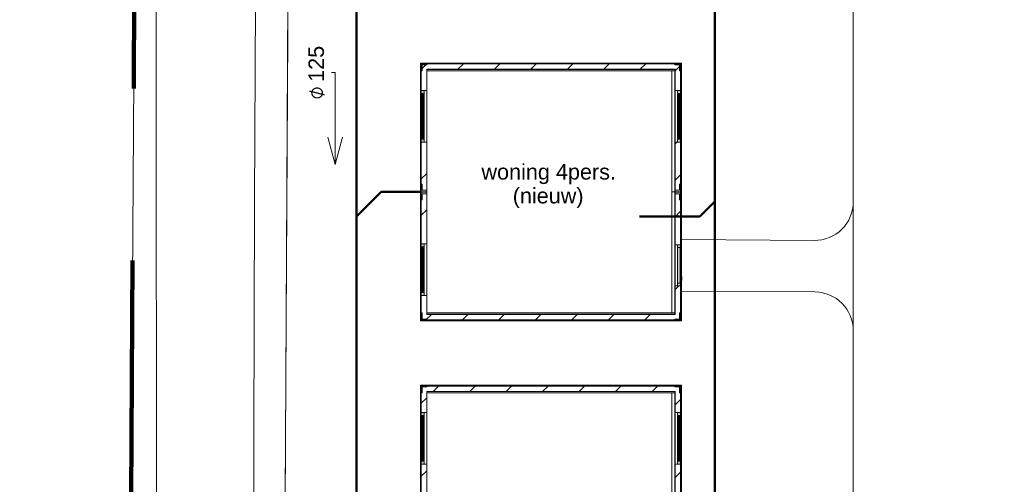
# Model space of a CAD drawing. Header units: millimetres. Extents: x -159785 to 90015, y -49332 to 203345.
# Tile 19 of 28: x -78339 to -55430, y 79508 to 90327. Entities that reach past the tile are written whole.
import ezdxf

# ---------------------------------------------------------------- set-up
doc = ezdxf.new("R2010")
doc.units = ezdxf.units.MM
doc.linetypes.add('ARC Dash', pattern=[4, 2, -2])
doc.linetypes.add('IMPORT-KG-PERCEEL-SO', pattern=[19000, 5500, -2000, 0, -2000, 5500, -2000, 0, -2000])
for name, color, linetype, lineweight in [('A--L$01A__Algemeen', 7, 'Continuous', 9), ('A--L23__Vloeren', 3, 'Continuous', 9), ('A--LD30__DetailPenMiddel', 3, 'Continuous', 9), ('A--T$01A__Algemeen', 1, 'Continuous', 13), ('B-WE-KG-GRENS_PERCEEL-G', 30, 'IMPORT-KG-PERCEEL-SO', 25), ('B-WE-OG-TERREIN_ERF-GV', 10, 'Continuous', 20), ('B-WE-OG-TERREIN_OEVER-GV', 10, 'Continuous', 20), ('B-WE-OG-WATER-GV', 4, 'Continuous', 20), ('Montfoort-BGT_aangepast_dwg', 8, 'Continuous', 9), ('Montfoort-KAD_aangepast_dwg', 8, 'Continuous', 9)]:
    doc.layers.add(name, color=color, linetype=linetype, lineweight=lineweight)
doc.styles.add('Arial', font='arial.ttf', dxfattribs={"height": 360})
doc.styles.add('Segoe UI Symbol', font='seguisym.ttf', dxfattribs={"height": 360})

# ---------------------------------------------------------------- blocks, each defined once
blk = doc.blocks.new('90_GM_unit 6x6m - 90_GM_unit 6x6m-V6-00 Riolering')
at = {"layer": 'A--L$01A__Algemeen'}
h = blk.add_hatch(color=256, dxfattribs=at)
h.paths.add_polyline_path([(6070, -6000), (6070, -5820), (6050, -5820), (6050, -5980), (5920, -5980), (5920, -6000), (6050, -6000)])
h.paths.add_polyline_path([(150, -6000), (150, -5980), (20, -5980), (20, -5820), (0, -5820), (0, -6000), (150, -6000)])
h.paths.add_polyline_path([(6050, -3183), (6070, -3183), (6070, -3003), (6050, -3003), (6050, -3183)])
h.paths.add_polyline_path([(20, -3183), (20, -3183), (20, -3003), (0, -3003), (0, -3183)])
h.paths.add_polyline_path([(6050, -2997), (6070, -2997), (6070, -2817), (6050, -2817), (6050, -2997)])
h.paths.add_polyline_path([(20, -2997), (20, -2997), (20, -2817), (0, -2817), (0, -2997)])
h.paths.add_polyline_path([(6070, -180), (6070, 0), (5920, 0), (5920, -20), (6050, -20), (6050, -180), (6065, -180)])
h.paths.add_polyline_path([(5, -180), (20, -180), (20, -20), (150, -20), (150, 0), (0, 0), (0, -180)])
h = blk.add_hatch(dxfattribs=at)
h.set_pattern_fill('FP_8', color=256, style=0, pattern_type=2)
h.set_pattern_definition([(45, (77426.33, -76806.34), (-424.264, 424.264), [])])
h.paths.add_polyline_path([(6050, -5980), (6050, -5190), (5925, -5190), (5925, -5855), (145, -5855), (145, -5410), (20, -5410), (20, -5980), (6050, -5980)])
h.paths.add_polyline_path([(6050, -4230), (6050, -1840), (5925, -1840), (5925, -4230)])
h.paths.add_polyline_path([(145, -4210), (145, -1840), (20, -1840), (20, -4210)])
h.paths.add_polyline_path([(6050, -640), (6050, -20), (20, -20), (20, -640), (145, -640), (145, -145), (5925, -145), (5925, -640), (6050, -640)])
h = blk.add_hatch(color=256, dxfattribs=at)
h.paths.add_polyline_path([(87, -5410), (87, -5410), (87, -5343), (20, -5343), (20, -5410), (43, -5410)])
h.paths.add_polyline_path([(87, -4844), (87, -4844), (87, -4777), (63, -4777), (63, -4844)])
h.paths.add_polyline_path([(43, -4844), (43, -4777), (20, -4777), (20, -4844)])
h.paths.add_polyline_path([(63, -4277), (87, -4277), (87, -4210), (20, -4210), (20, -4277), (43, -4277)])
h.paths.add_polyline_path([(87, -1840), (87, -1773), (20, -1773), (20, -1840), (63, -1840)])
h.paths.add_polyline_path([(20, -1840), (20, -1840), (20, -1773)])
h.paths.add_polyline_path([(87, -1274), (87, -1207), (63, -1207), (63, -1274)])
h.paths.add_polyline_path([(20, -1274), (43, -1274), (43, -1207), (20, -1207), (20, -1274)])
h.paths.add_polyline_path([(43, -707), (87, -707), (87, -640), (20, -640), (20, -707)])
h = blk.add_hatch(color=256, dxfattribs=at)
h.paths.add_polyline_path([(6050, -5190), (6050, -5123), (5983, -5123), (5983, -5190), (6040, -5190)])
h.paths.add_polyline_path([(6050, -4297), (6050, -4230), (5983, -4230), (5983, -4297), (6050, -4297)])
h.paths.add_polyline_path([(6050, -1840), (6050, -1840), (6050, -1773), (5983, -1773), (5983, -1840), (6026, -1840)])
h.paths.add_polyline_path([(6050, -1274), (6050, -1274), (6050, -1207), (6026, -1207), (6026, -1274)])
h.paths.add_polyline_path([(6006, -1274), (6006, -1207), (5983, -1207), (5983, -1274)])
h.paths.add_polyline_path([(6050, -707), (6050, -640), (5983, -640), (5983, -707), (6050, -707)])
blk.add_hatch(color=256, dxfattribs=at).paths.add_polyline_path([(6040, -5123), (6040, -4297), (5983, -4297), (5983, -5123)])
for p, q in [((150, 0), (0, 0)), ((0, 0), (0, -180)), ((0, -180), (0, -2817)), ((0, -180), (40, -180)), ((6050, -20), (20, -20)), ((20, -20), (20, -640)), ((40, -180), (40, -40)), ((40, -40), (150, -40)), ((145, -145), (145, -640)), ((5925, -145), (145, -145)), ((145, -640), (145, -145)), ((145, -145), (5925, -145)), ((5920, 0), (150, 0)), ((150, -40), (150, 0)), ((150, -640), (150, -150)), ((150, -150), (5920, -150)), ((150, -180), (5920, -180)), ((5850, -5820), (5850, -180)), ((6070, 0), (5920, 0)), ((5920, 0), (5920, -40)), ((5920, -40), (6030, -40)), ((5920, -150), (5920, -640)), ((5925, -640), (5925, -145)), ((5925, -145), (5925, -640)), ((6030, -40), (6030, -180)), ((6030, -180), (6070, -180)), ((6050, -640), (6050, -20)), ((6070, -180), (6070, 0)), ((6070, -2817), (6070, -180)), ((87, -640), (20, -640)), ((20, -640), (20, -707)), ((20, -640), (145, -640)), ((87, -707), (87, -640)), ((145, -640), (150, -640)), ((145, -1840), (145, -640)), ((145, -1840), (145, -640)), ((150, -640), (150, -1840)), ((5920, -640), (5925, -640)), ((5920, -1840), (5920, -640)), ((5925, -640), (5925, -1840)), ((5925, -640), (6050, -640)), ((5925, -640), (5925, -1840)), ((5983, -640), (5983, -707)), ((6050, -640), (5983, -640)), ((6050, -707), (6050, -640)), ((20, -707), (87, -707)), ((20, -1207), (20, -707)), ((63, -707), (43, -707)), ((43, -707), (43, -1773)), ((63, -1773), (63, -707)), ((87, -707), (87, -1207)), ((5983, -707), (6050, -707)), ((5983, -1207), (5983, -707)), ((6006, -707), (6006, -1773)), ((6026, -707), (6006, -707)), ((6026, -1773), (6026, -707)), ((6050, -707), (6050, -1207)), ((87, -1207), (20, -1207)), ((20, -1207), (20, -1274)), ((20, -1274), (87, -1274)), ((20, -1773), (20, -1274)), ((87, -1274), (87, -1207)), ((87, -1274), (87, -1773)), ((5983, -1207), (5983, -1274)), ((6050, -1207), (5983, -1207)), ((5983, -1274), (6050, -1274)), ((5983, -1773), (5983, -1274)), ((6050, -1274), (6050, -1207)), ((6050, -1274), (6050, -1773)), ((87, -1773), (20, -1773)), ((20, -1773), (20, -1840)), ((43, -1773), (63, -1773)), ((87, -1840), (87, -1773)), ((5983, -1773), (5983, -1840)), ((6050, -1773), (5983, -1773)), ((6006, -1773), (6026, -1773)), ((6050, -1840), (6050, -1773)), ((20, -1840), (87, -1840)), ((20, -1840), (20, -4210)), ((145, -1840), (20, -1840)), ((145, -1840), (145, -4210)), ((150, -1840), (145, -1840)), ((145, -4210), (145, -1840)), ((150, -4210), (150, -1840)), ((5925, -1840), (5920, -1840)), ((5920, -1840), (5920, -4230)), ((5925, -4230), (5925, -1840)), ((6050, -1840), (5925, -1840)), ((5925, -1840), (5925, -4230)), ((5983, -1840), (6050, -1840)), ((6050, -4230), (6050, -1840)), ((40, -2817), (0, -2817)), ((0, -2817), (0, -2997)), ((40, -2958), (40, -2817)), ((150, -2958), (40, -2958)), ((150, -2997), (150, -2958)), ((5920, -2958), (5920, -2997)), ((6030, -2958), (5920, -2958)), ((6070, -2817), (6030, -2817)), ((6030, -2817), (6030, -2958)), ((6070, -2997), (6070, -2817)), ((0, -2997), (0, -3003)), ((0, -2997), (150, -2997)), ((150, -3003), (0, -3003)), ((0, -3003), (0, -3183)), ((0, -3183), (0, -5820)), ((0, -3183), (40, -3183)), ((40, -3183), (40, -3043)), ((40, -3043), (150, -3043)), ((150, -3043), (150, -3003)), ((5920, -2997), (6070, -2997)), ((6070, -3003), (5920, -3003)), ((5920, -3003), (5920, -3043)), ((5920, -3043), (6030, -3043)), ((6030, -3043), (6030, -3183)), ((6030, -3183), (6070, -3183)), ((6070, -3003), (6070, -2997)), ((6070, -3183), (6070, -3003)), ((6070, -4973), (6070, -3183)), ((87, -4210), (20, -4210)), ((20, -4210), (20, -4277)), ((20, -4210), (145, -4210)), ((20, -4277), (87, -4277)), ((20, -4777), (20, -4277)), ((63, -4277), (43, -4277)), ((43, -4277), (43, -5343)), ((63, -5343), (63, -4277)), ((87, -4277), (87, -4210)), ((87, -4277), (87, -4777)), ((145, -4210), (150, -4210)), ((145, -5410), (145, -4210)), ((145, -5410), (145, -4210)), ((150, -4210), (150, -5410)), ((5920, -4230), (5925, -4230)), ((5920, -5190), (5920, -4230)), ((5920, -4230), (5920, -5190)), ((5925, -4230), (5925, -5190)), ((5925, -4230), (6050, -4230)), ((5925, -4230), (5925, -5190)), ((5983, -4230), (5983, -4297)), ((6050, -4230), (5983, -4230)), ((6040, -4297), (5983, -4297)), ((5983, -4297), (5983, -5123)), ((5983, -4297), (6050, -4297)), ((6040, -5123), (6040, -4297)), ((6050, -4297), (6050, -4230)), ((6050, -4297), (6050, -5049)), ((87, -4777), (20, -4777)), ((20, -4777), (20, -4844)), ((87, -4844), (87, -4777)), ((20, -4844), (87, -4844)), ((20, -5343), (20, -4844)), ((87, -4844), (87, -5343)), ((6063, -4973), (6063, -5058)), ((6078, -4973), (6063, -4973)), ((6078, -5058), (6078, -4973)), ((5925, -5190), (5920, -5190)), ((5920, -5190), (5920, -5850)), ((5925, -5855), (5925, -5190)), ((6050, -5190), (5925, -5190)), ((5925, -5190), (5925, -5855)), ((5983, -5123), (6040, -5123)), ((5983, -5123), (5983, -5190)), ((6050, -5123), (5983, -5123)), ((5983, -5190), (6050, -5190)), ((6050, -5048), (6040, -5048)), ((6040, -5098), (6050, -5098)), ((6050, -5098), (6050, -5048)), ((6050, -5049), (6050, -5048)), ((6055, -5066), (6050, -5066)), ((6050, -5081), (6055, -5081)), ((6050, -5098), (6050, -5097)), ((6050, -5097), (6050, -5123)), ((6050, -5190), (6050, -5123)), ((6050, -5980), (6050, -5190)), ((6070, -5062), (6070, -5058)), ((6070, -5820), (6070, -5068)), ((87, -5343), (20, -5343)), ((20, -5343), (20, -5410)), ((20, -5410), (87, -5410)), ((145, -5410), (20, -5410)), ((20, -5410), (20, -5980)), ((43, -5343), (63, -5343)), ((87, -5410), (87, -5343)), ((145, -5410), (145, -5855)), ((150, -5410), (145, -5410)), ((145, -5855), (145, -5410)), ((150, -5850), (150, -5410)), ((40, -5820), (0, -5820)), ((0, -5820), (0, -6000)), ((40, -5960), (40, -5820)), ((145, -5855), (5925, -5855)), ((5925, -5855), (145, -5855)), ((5920, -5820), (150, -5820)), ((5920, -5850), (150, -5850)), ((6070, -5820), (6030, -5820)), ((6030, -5820), (6030, -5960)), ((6070, -6000), (6070, -5820)), ((0, -6000), (150, -6000)), ((20, -5980), (6050, -5980)), ((150, -5960), (40, -5960)), ((150, -6000), (150, -5960)), ((150, -6000), (5920, -6000)), ((5920, -5960), (5920, -6000)), ((6030, -5960), (5920, -5960)), ((5920, -6000), (6070, -6000))]:
    blk.add_line(p, q, dxfattribs=at)
at = {"layer": 'A--L$01A__Algemeen', "linetype": 'ARC Dash'}
blk.add_line((5850, -3000), (5920, -3000), dxfattribs=at)
at = {"layer": 'A--L$01A__Algemeen', "flags": 128}
for points in [[(6055, -5081), (6056, -5081), (6057, -5081), (6058, -5080), (6059, -5080), (6060, -5080), (6061, -5080), (6061, -5080), (6062, -5079), (6063, -5079), (6064, -5079), (6065, -5078), (6066, -5078), (6066, -5078), (6067, -5077), (6068, -5077), (6069, -5076), (6069, -5076), (6070, -5075), (6071, -5074), (6071, -5074), (6072, -5073), (6073, -5072), (6073, -5072), (6074, -5071), (6074, -5070), (6075, -5069), (6075, -5069), (6075, -5068), (6076, -5067), (6076, -5066), (6077, -5065), (6077, -5065), (6077, -5064), (6077, -5063), (6077, -5062), (6078, -5061), (6078, -5060), (6078, -5059), (6078, -5058), (6078, -5058)], [(6063, -5058), (6063, -5058), (6063, -5059), (6063, -5059), (6063, -5059), (6063, -5060), (6063, -5060), (6062, -5060), (6062, -5060), (6062, -5061), (6062, -5061), (6062, -5061), (6062, -5062), (6062, -5062), (6062, -5062), (6061, -5062), (6061, -5063), (6061, -5063), (6061, -5063), (6061, -5063), (6060, -5063), (6060, -5064), (6060, -5064), (6060, -5064), (6060, -5064), (6059, -5064), (6059, -5065), (6059, -5065), (6059, -5065), (6058, -5065), (6058, -5065), (6058, -5065), (6057, -5065), (6057, -5065), (6057, -5065), (6057, -5065), (6056, -5066), (6056, -5066), (6056, -5066), (6055, -5066), (6055, -5066)]]:
    blk.add_lwpolyline(points, dxfattribs=at)
blk = doc.blocks.new('90_GM_unit 6x6m - 90_GM_unit 6x6m-V7-00 Riolering')
at = {"layer": 'A--L$01A__Algemeen'}
h = blk.add_hatch(color=256, dxfattribs=at)
h.paths.add_polyline_path([(6050, -6000), (6070, -6000), (6070, -5820), (6050, -5820), (6050, -5980), (5920, -5980), (5920, -6000), (6030, -6000)])
h.paths.add_polyline_path([(150, -6000), (150, -5980), (20, -5980), (20, -5820), (0, -5820), (0, -6000), (145, -6000)])
h.paths.add_polyline_path([(6070, -3183), (6070, -3183), (6070, -3003), (6050, -3003), (6050, -3183)])
h.paths.add_polyline_path([(20, -3183), (20, -3183), (20, -3003), (0, -3003), (0, -3183)])
h.paths.add_polyline_path([(6070, -2997), (6070, -2817), (6050, -2817), (6050, -2997), (6070, -2997)])
h.paths.add_polyline_path([(20, -2997), (20, -2817), (0, -2817), (0, -2997), (20, -2997)])
h.paths.add_polyline_path([(6070, -180), (6070, 0), (5920, 0), (5920, -20), (6050, -20), (6050, -180), (6065, -180)])
h.paths.add_polyline_path([(20, -180), (20, -180), (20, -20), (150, -20), (150, 0), (0, 0), (0, -180), (5, -180)])
h = blk.add_hatch(dxfattribs=at)
h.set_pattern_fill('FP_9', color=256, style=0, pattern_type=2)
h.set_pattern_definition([(45, (77426.33, -84306.34), (-424.264, 424.264), [])])
h.paths.add_polyline_path([(6050, -5980), (6050, -5190), (5925, -5190), (5925, -5855), (145, -5855), (145, -5410), (20, -5410), (20, -5980), (5850, -5980)])
h.paths.add_polyline_path([(6050, -4230), (6050, -1840), (5925, -1840), (5925, -4230)])
h.paths.add_polyline_path([(145, -4210), (145, -1840), (20, -1840), (20, -4210)])
h.paths.add_polyline_path([(6050, -640), (6050, -20), (20, -20), (20, -640), (145, -640), (145, -145), (5925, -145), (5925, -640), (6050, -640)])
h = blk.add_hatch(color=256, dxfattribs=at)
h.paths.add_polyline_path([(87, -5410), (87, -5410), (87, -5343), (20, -5343), (20, -5410), (43, -5410)])
h.paths.add_polyline_path([(87, -4844), (87, -4844), (87, -4777), (63, -4777), (63, -4844)])
h.paths.add_polyline_path([(20, -4844), (43, -4844), (43, -4777), (20, -4777)])
h.paths.add_polyline_path([(43, -4277), (87, -4277), (87, -4210), (20, -4210), (20, -4277), (43, -4277)])
h.paths.add_polyline_path([(87, -1840), (87, -1773), (20, -1773), (20, -1840), (63, -1840)])
h.paths.add_polyline_path([(87, -1274), (87, -1207), (63, -1207), (63, -1274)])
h.paths.add_polyline_path([(43, -1274), (43, -1207), (20, -1207), (20, -1274)])
h.paths.add_polyline_path([(63, -707), (87, -707), (87, -640), (20, -640), (20, -707), (43, -707)])
h = blk.add_hatch(color=256, dxfattribs=at)
h.paths.add_polyline_path([(6050, -5190), (6050, -5123), (5983, -5123), (5983, -5190), (6040, -5190)])
h.paths.add_polyline_path([(6050, -4297), (6050, -4230), (5983, -4230), (5983, -4297), (6040, -4297)])
h.paths.add_polyline_path([(6050, -1840), (6050, -1773), (5983, -1773), (5983, -1840), (6050, -1840)])
h.paths.add_polyline_path([(6050, -1274), (6050, -1274), (6050, -1207), (6026, -1207), (6026, -1274)])
h.paths.add_polyline_path([(6006, -1274), (6006, -1207), (5983, -1207), (5983, -1274)])
h.paths.add_polyline_path([(6050, -707), (6050, -640), (5983, -640), (5983, -707), (6050, -707)])
blk.add_hatch(color=256, dxfattribs=at).paths.add_polyline_path([(6040, -5123), (6040, -4297), (5983, -4297), (5983, -5123)])
for p, q in [((150, 0), (0, 0)), ((0, 0), (0, -180)), ((0, -180), (0, -2817)), ((0, -180), (40, -180)), ((6050, -20), (20, -20)), ((20, -20), (20, -640)), ((40, -180), (40, -40)), ((40, -40), (150, -40)), ((145, -145), (145, -640)), ((5925, -145), (145, -145)), ((145, -640), (145, -145)), ((145, -145), (5925, -145)), ((5920, 0), (150, 0)), ((150, -40), (150, 0)), ((150, -640), (150, -150)), ((150, -150), (5920, -150)), ((150, -180), (5920, -180)), ((5850, -5820), (5850, -180)), ((6070, 0), (5920, 0)), ((5920, 0), (5920, -40)), ((5920, -40), (6030, -40)), ((5920, -150), (5920, -640)), ((5925, -640), (5925, -145)), ((5925, -145), (5925, -640)), ((6030, -40), (6030, -180)), ((6030, -180), (6070, -180)), ((6050, -640), (6050, -20)), ((6070, -180), (6070, 0)), ((6070, -2817), (6070, -180)), ((87, -640), (20, -640)), ((20, -640), (20, -707)), ((20, -640), (145, -640)), ((87, -707), (87, -640)), ((145, -640), (150, -640)), ((145, -1840), (145, -640)), ((145, -1840), (145, -640)), ((150, -640), (150, -1840)), ((5920, -640), (5925, -640)), ((5920, -1840), (5920, -640)), ((5925, -640), (5925, -1840)), ((5925, -640), (6050, -640)), ((5925, -640), (5925, -1840)), ((5983, -640), (5983, -707)), ((6050, -640), (5983, -640)), ((6050, -707), (6050, -640)), ((20, -707), (87, -707)), ((20, -1207), (20, -707)), ((63, -707), (43, -707)), ((43, -707), (43, -1773)), ((63, -1773), (63, -707)), ((87, -707), (87, -1207)), ((5983, -707), (6050, -707)), ((5983, -1207), (5983, -707)), ((6006, -707), (6006, -1773)), ((6026, -707), (6006, -707)), ((6026, -1773), (6026, -707)), ((6050, -707), (6050, -1207)), ((87, -1207), (20, -1207)), ((20, -1207), (20, -1274)), ((20, -1274), (87, -1274)), ((20, -1773), (20, -1274)), ((87, -1274), (87, -1207)), ((87, -1274), (87, -1773)), ((5983, -1207), (5983, -1274)), ((6050, -1207), (5983, -1207)), ((5983, -1274), (6050, -1274)), ((5983, -1773), (5983, -1274)), ((6050, -1274), (6050, -1207)), ((6050, -1274), (6050, -1773)), ((87, -1773), (20, -1773)), ((20, -1773), (20, -1840)), ((43, -1773), (63, -1773)), ((87, -1840), (87, -1773)), ((5983, -1773), (5983, -1840)), ((6050, -1773), (5983, -1773)), ((6006, -1773), (6026, -1773)), ((6050, -1840), (6050, -1773)), ((20, -1840), (87, -1840)), ((20, -1840), (20, -4210)), ((145, -1840), (20, -1840)), ((145, -1840), (145, -4210)), ((150, -1840), (145, -1840)), ((145, -4210), (145, -1840)), ((150, -4210), (150, -1840)), ((5925, -1840), (5920, -1840)), ((5920, -1840), (5920, -4230)), ((5925, -4230), (5925, -1840)), ((6050, -1840), (5925, -1840)), ((5925, -1840), (5925, -4230)), ((5983, -1840), (6050, -1840)), ((6050, -4230), (6050, -1840)), ((40, -2817), (0, -2817)), ((0, -2817), (0, -2997)), ((40, -2958), (40, -2817)), ((150, -2958), (40, -2958)), ((150, -2997), (150, -2958)), ((5920, -2958), (5920, -2997)), ((6030, -2958), (5920, -2958)), ((6070, -2817), (6030, -2817)), ((6030, -2817), (6030, -2958)), ((6070, -2997), (6070, -2817)), ((0, -2997), (0, -3003)), ((0, -2997), (150, -2997)), ((150, -3003), (0, -3003)), ((0, -3003), (0, -3183)), ((0, -3183), (0, -5820)), ((0, -3183), (40, -3183)), ((40, -3183), (40, -3043)), ((40, -3043), (150, -3043)), ((150, -3043), (150, -3003)), ((5920, -2997), (6070, -2997)), ((6070, -3003), (5920, -3003)), ((5920, -3003), (5920, -3043)), ((5920, -3043), (6030, -3043)), ((6030, -3043), (6030, -3183)), ((6030, -3183), (6070, -3183)), ((6070, -3003), (6070, -2997)), ((6070, -3183), (6070, -3003)), ((6070, -4973), (6070, -3183)), ((87, -4210), (20, -4210)), ((20, -4210), (20, -4277)), ((20, -4210), (145, -4210)), ((20, -4277), (87, -4277)), ((20, -4777), (20, -4277)), ((63, -4277), (43, -4277)), ((43, -4277), (43, -5343)), ((63, -5343), (63, -4277)), ((87, -4277), (87, -4210)), ((87, -4277), (87, -4777)), ((145, -4210), (150, -4210)), ((145, -5410), (145, -4210)), ((145, -5410), (145, -4210)), ((150, -4210), (150, -5410)), ((5920, -4230), (5925, -4230)), ((5920, -5190), (5920, -4230)), ((5920, -4230), (5920, -5190)), ((5925, -4230), (5925, -5190)), ((5925, -4230), (6050, -4230)), ((5925, -4230), (5925, -5190)), ((5983, -4230), (5983, -4297)), ((6050, -4230), (5983, -4230)), ((6040, -4297), (5983, -4297)), ((5983, -4297), (5983, -5123)), ((5983, -4297), (6050, -4297)), ((6040, -5123), (6040, -4297)), ((6050, -4297), (6050, -4230)), ((6050, -4297), (6050, -5049)), ((87, -4777), (20, -4777)), ((20, -4777), (20, -4844)), ((87, -4844), (87, -4777)), ((20, -4844), (87, -4844)), ((20, -5343), (20, -4844)), ((87, -4844), (87, -5343)), ((6063, -4973), (6063, -5058)), ((6078, -4973), (6063, -4973)), ((6078, -5058), (6078, -4973)), ((5925, -5190), (5920, -5190)), ((5920, -5190), (5920, -5850)), ((5925, -5855), (5925, -5190)), ((6050, -5190), (5925, -5190)), ((5925, -5190), (5925, -5855)), ((5983, -5123), (6040, -5123)), ((5983, -5123), (5983, -5190)), ((6050, -5123), (5983, -5123)), ((5983, -5190), (6050, -5190)), ((6050, -5048), (6040, -5048)), ((6040, -5098), (6050, -5098)), ((6050, -5098), (6050, -5048)), ((6050, -5049), (6050, -5048)), ((6055, -5066), (6050, -5066)), ((6050, -5081), (6055, -5081)), ((6050, -5098), (6050, -5097)), ((6050, -5097), (6050, -5123)), ((6050, -5190), (6050, -5123)), ((6050, -5980), (6050, -5190)), ((6070, -5062), (6070, -5058)), ((6070, -5820), (6070, -5068)), ((87, -5343), (20, -5343)), ((20, -5343), (20, -5410)), ((20, -5410), (87, -5410)), ((145, -5410), (20, -5410)), ((20, -5410), (20, -5980)), ((43, -5343), (63, -5343)), ((87, -5410), (87, -5343)), ((145, -5410), (145, -5855)), ((150, -5410), (145, -5410)), ((145, -5855), (145, -5410)), ((150, -5850), (150, -5410)), ((40, -5820), (0, -5820)), ((0, -5820), (0, -6000)), ((40, -5960), (40, -5820)), ((145, -5855), (5925, -5855)), ((5925, -5855), (145, -5855)), ((5920, -5820), (150, -5820)), ((5920, -5850), (150, -5850)), ((6070, -5820), (6030, -5820)), ((6030, -5820), (6030, -5960)), ((6070, -6000), (6070, -5820)), ((0, -6000), (150, -6000)), ((20, -5980), (6050, -5980)), ((150, -5960), (40, -5960)), ((150, -6000), (150, -5960)), ((150, -6000), (5920, -6000)), ((5920, -5960), (5920, -6000)), ((6030, -5960), (5920, -5960)), ((5920, -6000), (6070, -6000))]:
    blk.add_line(p, q, dxfattribs=at)
at = {"layer": 'A--L$01A__Algemeen', "linetype": 'ARC Dash'}
blk.add_line((5850, -3000), (5920, -3000), dxfattribs=at)
at = {"layer": 'A--L$01A__Algemeen', "flags": 128}
for points in [[(6055, -5081), (6056, -5081), (6057, -5081), (6058, -5080), (6059, -5080), (6060, -5080), (6061, -5080), (6061, -5080), (6062, -5079), (6063, -5079), (6064, -5079), (6065, -5078), (6066, -5078), (6066, -5078), (6067, -5077), (6068, -5077), (6069, -5076), (6069, -5076), (6070, -5075), (6071, -5074), (6071, -5074), (6072, -5073), (6073, -5072), (6073, -5072), (6074, -5071), (6074, -5070), (6075, -5069), (6075, -5069), (6075, -5068), (6076, -5067), (6076, -5066), (6077, -5065), (6077, -5065), (6077, -5064), (6077, -5063), (6077, -5062), (6078, -5061), (6078, -5060), (6078, -5059), (6078, -5058), (6078, -5058)], [(6063, -5058), (6063, -5058), (6063, -5059), (6063, -5059), (6063, -5059), (6063, -5060), (6063, -5060), (6062, -5060), (6062, -5060), (6062, -5061), (6062, -5061), (6062, -5061), (6062, -5062), (6062, -5062), (6062, -5062), (6061, -5062), (6061, -5063), (6061, -5063), (6061, -5063), (6061, -5063), (6060, -5063), (6060, -5064), (6060, -5064), (6060, -5064), (6060, -5064), (6059, -5064), (6059, -5065), (6059, -5065), (6059, -5065), (6058, -5065), (6058, -5065), (6058, -5065), (6057, -5065), (6057, -5065), (6057, -5065), (6057, -5065), (6056, -5066), (6056, -5066), (6056, -5066), (6055, -5066), (6055, -5066)]]:
    blk.add_lwpolyline(points, dxfattribs=at)
blk = doc.blocks.new('Montfoort-KAD_aangepast_dwg-2079012-00 Riolering')
at = {"layer": 'B-WE-KG-GRENS_PERCEEL-G', "color": 20, "lineweight": 100, "flags": 128}
blk.add_lwpolyline([(-54285, 153418), (-55121, 152643), (-56742, 151141), (-60451, 147523), (-62949, 145117), (-63097, 144973), (-91309, 117039), (-90222, 108700), (-90008, 106964), (-83170, 51422), (-82081, 43335), (-80077, 30077), (-78589, 20148), (-76974, 9625), (-75169, -1908), (-73238, -15841), (-70282, -12213), (-66702, -7763), (-63538, -3908), (-56897, 4253), (-54317, 7093), (-51377, 10773), (-51100, 11080), (-48630, 13817), (-47857, 14673), (-45963, 16825), (-37797, 27733), (-28337, 41693), (-19585, 55036), (-15717, 60933), (-14653, 62720), (-12776, 65185), (-11197, 67645), (-9510, 70144), (-6867, 74129), (-5100, 76362), (543, 86853), (970, 87669), (5719, 96087), (15523, 114613), (21843, 126333), (23502, 129584), (27859, 138119)], dxfattribs=at)
blk = doc.blocks.new('Montfoort-BGT_aangepast_dwg-2210655-00 Riolering')
at = {"layer": 'B-WE-OG-TERREIN_ERF-GV', "color": 8, "lineweight": 9, "flags": 128}
blk.add_lwpolyline([(105718, -169328), (124124, -164200), (136828, -213470), (138601, -212978), (140024, -212549), (138746, -206813), (131371, -178112), (124707, -153795), (121964, -143377), (104969, -165879)], close=True, dxfattribs=at)
blk.add_lwpolyline([(128431, -152387), (142223, -205881), (149664, -234394), (152660, -245599), (154970, -253965)], dxfattribs=at)
at = {"layer": 'B-WE-OG-TERREIN_OEVER-GV', "color": 8, "lineweight": 9, "flags": 128}
for points in [[(154970, -253965), (152660, -245599), (149664, -234394), (142223, -205881), (128431, -152387)], [(127708, -152660), (135410, -182455), (141670, -206459), (154195, -253976)], [(156528, -271374), (153054, -258874), (149945, -247548), (142203, -217087), (125360, -153422)], [(124707, -153795), (131371, -178112), (138746, -206813), (140024, -212549), (146478, -241534), (147607, -245627), (154126, -271705)]]:
    blk.add_lwpolyline(points, dxfattribs=at)
at = {"layer": 'B-WE-OG-WATER-GV', "color": 8, "lineweight": 9, "flags": 128}
for points in [[(154195, -253976), (141670, -206459), (135410, -182455), (127708, -152660)], [(125360, -153422), (142203, -217087), (149945, -247548), (153054, -258874), (156528, -271374)]]:
    blk.add_lwpolyline(points, dxfattribs=at)

msp = doc.modelspace()

# ---------------------------------------------------------------- linework, layer by layer
at = {"layer": 'A--L23__Vloeren', "color": 9}
for p, q in [((-71948, 116952), (-72263, 61709)), ((-58944, 56087), (-58944, 93626)), ((-58944, 30047), (-58944, 93626)), ((-58944, 86087), (-58944, 83087)), ((-62944, 84344), (-62944, 85206)), ((-62944, 85206), (-59850, 85187)), ((-62944, 84254), (-62944, 84259)), ((-62944, 84006), (-62944, 84248)), ((-59838, 83987), (-62944, 84006))]:
    msp.add_line(p, q, dxfattribs=at)
for centre, start, end in [((-59844, 86087), 269.6424, 359.9997), ((-59844, 86087), 269.6424, 359.9997), ((-59844, 83087), 359.9997, 89.6424), ((-59844, 83087), 359.9997, 89.6424)]:
    msp.add_arc(centre, 900, start, end, dxfattribs=at)
at = {"layer": 'A--LD30__DetailPenMiddel', "lineweight": 50}
for p, q in [((-70503, 98945), (-70503, 71943)), ((-62162, 97350), (-62162, 33596)), ((-69926, 86319), (-70503, 85743)), ((-69014, 86319), (-69926, 86319)), ((-62515, 85743), (-62162, 86096)), ((-63915, 85743), (-62515, 85743))]:
    msp.add_line(p, q, dxfattribs=at)
at = {"layer": 'A--T$01A__Algemeen', "color": 50}
for p, q in [((-71002, 89098), (-71087, 89098)), ((-71002, 86953), (-71002, 89098)), ((-71002, 86953), (-71172, 87588)), ((-71002, 86953), (-70832, 87588))]:
    msp.add_line(p, q, dxfattribs=at)

# ---------------------------------------------------------------- block references
at = {"layer": 'A--L$01A__Algemeen', "rotation": 359.9997189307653}
for name, p in [('90_GM_unit 6x6m - 90_GM_unit 6x6m-V7-00 Riolering', (-69014, 89317)), ('90_GM_unit 6x6m - 90_GM_unit 6x6m-V6-00 Riolering', (-69014, 81817))]:
    msp.add_blockref(name, p, dxfattribs=at)
at = {"layer": 'Montfoort-BGT_aangepast_dwg', "rotation": 345.2160000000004}
msp.add_blockref('Montfoort-BGT_aangepast_dwg-2210655-00 Riolering', (-157242, 297066), dxfattribs=at)
at = {"layer": 'Montfoort-KAD_aangepast_dwg', "color": 140, "lineweight": 100, "rotation": 352.6080000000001}
msp.add_blockref('Montfoort-KAD_aangepast_dwg-2079012-00 Riolering', (0, 0), dxfattribs=at)

# ---------------------------------------------------------------- next in the draw order: texts
at = {"layer": 'A--T$01A__Algemeen', "color": 7, "insert": (-71620, 88469), "char_height": 360, "width": 497.05, "attachment_point": 1, "rotation": 90, "style": 'Segoe UI Symbol', "bg_fill": 3, "box_fill_scale": 1.25, "bg_fill_color": 256, "bg_fill_true_color": 13158600, "bg_fill_transparency": 0}
msp.add_mtext('\\fSegoe UI Symbol|b0|i0|c254|p34|;⌀', dxfattribs=at)
at = {"layer": 'A--T$01A__Algemeen', "color": 7, "insert": (-67596, 86965), "char_height": 360, "width": 3687.76, "attachment_point": 1, "style": 'Arial', "bg_fill": 3, "box_fill_scale": 1.25, "bg_fill_color": 256, "bg_fill_true_color": 13158600, "bg_fill_transparency": 0}
msp.add_mtext('woning 4pers.', dxfattribs=at)

# ---------------------------------------------------------------- next in the draw order: texts
at = {"layer": 'A--T$01A__Algemeen', "color": 7, "insert": (-71620, 88879), "char_height": 360, "width": 1010.13, "attachment_point": 1, "rotation": 90, "style": 'Arial', "bg_fill": 3, "box_fill_scale": 1.25, "bg_fill_color": 256, "bg_fill_true_color": 13158600, "bg_fill_transparency": 0}
msp.add_mtext('125', dxfattribs=at)
at = {"layer": 'A--T$01A__Algemeen', "color": 7, "insert": (-66868, 86409), "char_height": 360, "width": 1924.05, "attachment_point": 1, "style": 'Arial', "bg_fill": 3, "box_fill_scale": 1.25, "bg_fill_color": 256, "bg_fill_true_color": 13158600, "bg_fill_transparency": 0}
msp.add_mtext('(nieuw)', dxfattribs=at)

doc.saveas('drawing.dxf')
